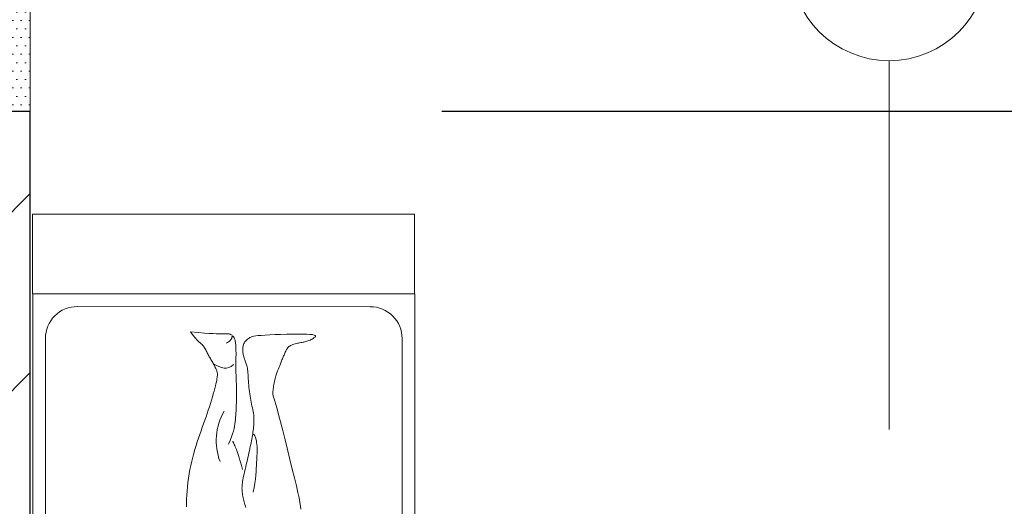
# Model space of a CAD drawing. Header units: millimetres. Extents: x 26866 to 1024070, y -428191 to 408885.
# Tile 160 of 248: x 196556 to 198411, y 390088 to 391004. Entities that reach past the tile are written whole.
import ezdxf

# ---------------------------------------------------------------- set-up
doc = ezdxf.new("R2010")
doc.units = ezdxf.units.MM
doc.header["$LTSCALE"] = 2
for name, color, linetype, lineweight in [('0_OPIS', 7, 'Continuous', 13), ('10', 7, 'Continuous', 9), ('3DPLAN_A_TABELKA POMIESZCZEŃ', 7, 'Continuous', 0), ('6', 253, 'Continuous', 0), ('A_STOL_OPIS', 55, 'Continuous', 5), ('A_WYBURZENIA', 6, 'Continuous', 0), ('A_ZESTAWIENIE STOLARKI', 3, 'Continuous', 15)]:
    doc.layers.add(name, color=color, linetype=linetype, lineweight=lineweight)
for name, color, linetype in [('3DPLAN_A_KRESKOWANIE 1', 253, 'Continuous'), ('3DPLAN_A_OPIS', 8, 'Continuous'), ('3DPLAN_K_DZIAŁOWA', 74, 'Continuous'), ('3DPLAN_K_NOŚNA', 7, 'Continuous')]:
    doc.layers.add(name, color=color, linetype=linetype)
doc.layers.add('FURNITURE ZD 1 500', color=7, linetype='Continuous', lineweight=13, true_color=0x9fa8a5)
doc.styles.add('ARIAL', font='arial.ttf')
doc.linetypes.add('ZIGZAG', pattern='A,0.00254,-5.08,[131,ltypeshp.shx,S=5.08,R=0,X=-5.08,Y=0],-10.16,[131,ltypeshp.shx,S=5.08,R=180,X=5.08,Y=0],-5.08', length=20.32254)

# ---------------------------------------------------------------- blocks, each defined once
blk = doc.blocks.new('A$C7B9C5A86')
at = {"layer": '6', "color": 7}
for p, q in [((0.0141, 0.3018), (0.0129, 0.2993)), ((0.0154, 0.3039), (0.0141, 0.3018)), ((0.0168, 0.306), (0.0154, 0.3039)), ((0.0183, 0.3079), (0.0168, 0.306)), ((0.0199, 0.3098), (0.0183, 0.3079)), ((0.0217, 0.3115), (0.0199, 0.3098)), ((0.0236, 0.3131), (0.0217, 0.3115)), ((0.0255, 0.3146), (0.0236, 0.3131)), ((0.0276, 0.3159), (0.0255, 0.3146)), ((0.0297, 0.3171), (0.0276, 0.3159)), ((0.0318, 0.318), (0.0297, 0.3171)), ((0.0341, 0.3188), (0.0318, 0.318)), ((0.0364, 0.3194), (0.0341, 0.3188)), ((0.0387, 0.3199), (0.0364, 0.3194)), ((0.0412, 0.3202), (0.0387, 0.3199)), ((0.0437, 0.3203), (0.0412, 0.3202)), ((0.0463, 0.3203), (0.0437, 0.3203)), ((0.0491, 0.3201), (0.0463, 0.3203)), ((0.0519, 0.3198), (0.0491, 0.3201)), ((0.0547, 0.3194), (0.0519, 0.3198)), ((0.0576, 0.3189), (0.0547, 0.3194)), ((0.0605, 0.3183), (0.0576, 0.3189)), ((0.0634, 0.3176), (0.0605, 0.3183)), ((0.0662, 0.3168), (0.0634, 0.3176)), ((0.0689, 0.3159), (0.0662, 0.3168)), ((0.0714, 0.315), (0.0689, 0.3159)), ((0.0738, 0.3141), (0.0714, 0.315)), ((0.0762, 0.3132), (0.0738, 0.3141)), ((0.0785, 0.3122), (0.0762, 0.3132)), ((0.0809, 0.3113), (0.0785, 0.3122)), ((0.0834, 0.3104), (0.0809, 0.3113)), ((0.0861, 0.3096), (0.0834, 0.3104)), ((0.089, 0.3089), (0.0861, 0.3096)), ((0.0924, 0.3082), (0.089, 0.3089)), ((0.096, 0.3077), (0.0924, 0.3082)), ((0.1001, 0.3073), (0.096, 0.3077)), ((0.1045, 0.3069), (0.1001, 0.3073)), ((0.1092, 0.3066), (0.1045, 0.3069)), ((0.1141, 0.3064), (0.1092, 0.3066)), ((0.1193, 0.3061), (0.1141, 0.3064)), ((0.1245, 0.3058), (0.1193, 0.3061)), ((0.13, 0.3054), (0.1245, 0.3058)), ((0.1355, 0.305), (0.13, 0.3054)), ((0.141, 0.3044), (0.1355, 0.305)), ((0.1466, 0.3039), (0.141, 0.3044)), ((0.1522, 0.3032), (0.1466, 0.3039)), ((0.1577, 0.3024), (0.1522, 0.3032)), ((0.1632, 0.3016), (0.1577, 0.3024)), ((0.1685, 0.3007), (0.1632, 0.3016)), ((0.2971, 0.3019), (0.292, 0.3008)), ((0.3025, 0.3031), (0.2971, 0.3019)), ((0.3079, 0.3043), (0.3025, 0.3031)), ((0.3136, 0.3056), (0.3079, 0.3043)), ((0.3194, 0.3069), (0.3136, 0.3056)), ((0.3253, 0.3083), (0.3194, 0.3069)), ((0.3314, 0.3097), (0.3253, 0.3083)), ((0.3376, 0.3112), (0.3314, 0.3097)), ((0.3438, 0.3126), (0.3376, 0.3112)), ((0.3499, 0.314), (0.3438, 0.3126)), ((0.3558, 0.3154), (0.3499, 0.314)), ((0.3615, 0.3166), (0.3558, 0.3154)), ((0.3669, 0.3178), (0.3615, 0.3166)), ((0.3718, 0.3189), (0.3669, 0.3178)), ((0.3764, 0.3197), (0.3718, 0.3189)), ((0.3805, 0.3205), (0.3764, 0.3197)), ((0.3843, 0.3211), (0.3805, 0.3205)), ((0.3878, 0.3215), (0.3843, 0.3211)), ((0.3912, 0.3218), (0.3878, 0.3215)), ((0.3944, 0.3219), (0.3912, 0.3218)), ((0.3976, 0.322), (0.3944, 0.3219)), ((0.4009, 0.3219), (0.3976, 0.322)), ((0.4043, 0.3216), (0.4009, 0.3219)), ((0.4077, 0.3213), (0.4043, 0.3216)), ((0.4113, 0.3208), (0.4077, 0.3213)), ((0.4148, 0.3203), (0.4113, 0.3208)), ((0.4185, 0.3197), (0.4148, 0.3203)), ((0.4221, 0.3189), (0.4185, 0.3197)), ((0.4257, 0.3181), (0.4221, 0.3189)), ((0.4293, 0.3173), (0.4257, 0.3181)), ((0.4328, 0.3163), (0.4293, 0.3173)), ((0.4363, 0.3154), (0.4328, 0.3163)), ((0.4397, 0.3144), (0.4363, 0.3154)), ((0.4432, 0.3133), (0.4397, 0.3144)), ((0.4466, 0.3123), (0.4432, 0.3133)), ((0.0093, 0.2809), (0.0086, 0.2729)), ((0.0101, 0.2872), (0.0093, 0.2809)), ((0.011, 0.2922), (0.0101, 0.2872)), ((0.0119, 0.2962), (0.011, 0.2922)), ((0.0129, 0.2993), (0.0119, 0.2962)), ((0.1738, 0.2998), (0.1685, 0.3007)), ((0.1788, 0.2987), (0.1738, 0.2998)), ((0.1838, 0.2977), (0.1788, 0.2987)), ((0.1886, 0.2966), (0.1838, 0.2977)), ((0.1933, 0.2955), (0.1886, 0.2966)), ((0.1979, 0.2945), (0.1933, 0.2955)), ((0.2025, 0.2937), (0.1979, 0.2945)), ((0.207, 0.2929), (0.2025, 0.2937)), ((0.2115, 0.2923), (0.207, 0.2929)), ((0.2159, 0.2919), (0.2115, 0.2923)), ((0.2204, 0.2916), (0.2159, 0.2919)), ((0.2248, 0.2916), (0.2204, 0.2916)), ((0.2292, 0.2916), (0.2248, 0.2916)), ((0.2336, 0.2918), (0.2292, 0.2916)), ((0.2379, 0.2921), (0.2336, 0.2918)), ((0.2422, 0.2925), (0.2379, 0.2921)), ((0.2466, 0.293), (0.2422, 0.2925)), ((0.2509, 0.2935), (0.2466, 0.293)), ((0.2552, 0.2941), (0.2509, 0.2935)), ((0.2595, 0.2947), (0.2552, 0.2941)), ((0.2638, 0.2954), (0.2595, 0.2947)), ((0.2682, 0.2962), (0.2638, 0.2954)), ((0.2727, 0.297), (0.2682, 0.2962)), ((0.2773, 0.2978), (0.2727, 0.297)), ((0.2821, 0.2988), (0.2773, 0.2978)), ((0.2869, 0.2998), (0.2821, 0.2988)), ((0.292, 0.3008), (0.2869, 0.2998)), ((0.0073, 0.2513), (0.0067, 0.2379)), ((0.0079, 0.2631), (0.0073, 0.2513)), ((0.0086, 0.2729), (0.0079, 0.2631)), ((0.0067, 0.2379), (0.0062, 0.2236)), ((0.0855, 0.2254), (0.0877, 0.2262)), ((0.0877, 0.2262), (0.0897, 0.2271)), ((0.0897, 0.2271), (0.0917, 0.2279)), ((0.0917, 0.2279), (0.0936, 0.2287)), ((0.0936, 0.2287), (0.0955, 0.2296)), ((0.0955, 0.2296), (0.0974, 0.2304)), ((0.0974, 0.2304), (0.0993, 0.2313)), ((0.0993, 0.2313), (0.1015, 0.2322)), ((0.1015, 0.2322), (0.1037, 0.2331)), ((0.1037, 0.2331), (0.1063, 0.234)), ((0.1063, 0.234), (0.109, 0.2349)), ((0.109, 0.2349), (0.112, 0.2358)), ((0.112, 0.2358), (0.1153, 0.2368)), ((0.1153, 0.2368), (0.1187, 0.2377)), ((0.1187, 0.2377), (0.1222, 0.2386)), ((0.1222, 0.2386), (0.1259, 0.2394)), ((0.1259, 0.2394), (0.1296, 0.2402)), ((0.1296, 0.2402), (0.1334, 0.2409)), ((0.1334, 0.2409), (0.1372, 0.2415)), ((0.1372, 0.2415), (0.141, 0.242)), ((0.141, 0.242), (0.1446, 0.2425)), ((0.1446, 0.2425), (0.1481, 0.2428)), ((0.1481, 0.2428), (0.1514, 0.2431)), ((0.1514, 0.2431), (0.1544, 0.2432)), ((0.1544, 0.2432), (0.1571, 0.2432)), ((0.1571, 0.2432), (0.1594, 0.2431)), ((0.1594, 0.2431), (0.1614, 0.2428)), ((0.1614, 0.2428), (0.1635, 0.2423)), ((0.1635, 0.2423), (0.1664, 0.2415)), ((0.1664, 0.2415), (0.1704, 0.2402)), ((0.1704, 0.2402), (0.1763, 0.2384)), ((0.1763, 0.2384), (0.1846, 0.2359)), ((0.1846, 0.2359), (0.1958, 0.2328)), ((0.1958, 0.2328), (0.2105, 0.2288)), ((0.2105, 0.2288), (0.229, 0.2239)), ((0.0058, 0.2089), (0.0055, 0.1943)), ((0.0062, 0.2236), (0.0058, 0.2089)), ((0.0358, 0.2006), (0.0374, 0.2026)), ((0.0374, 0.2026), (0.039, 0.2044)), ((0.039, 0.2044), (0.0409, 0.2059)), ((0.0409, 0.2059), (0.0428, 0.2073)), ((0.0428, 0.2073), (0.0449, 0.2085)), ((0.0449, 0.2085), (0.047, 0.2097)), ((0.047, 0.2097), (0.0492, 0.2107)), ((0.0492, 0.2107), (0.0515, 0.2118)), ((0.0515, 0.2118), (0.0538, 0.2128)), ((0.0538, 0.2128), (0.0562, 0.2139)), ((0.0562, 0.2139), (0.0587, 0.215)), ((0.0587, 0.215), (0.0611, 0.2161)), ((0.0611, 0.2161), (0.0636, 0.2172)), ((0.0636, 0.2172), (0.0661, 0.2182)), ((0.0661, 0.2182), (0.0687, 0.2192)), ((0.0687, 0.2192), (0.0712, 0.2202)), ((0.0712, 0.2202), (0.0737, 0.2212)), ((0.0737, 0.2212), (0.0761, 0.2221)), ((0.0761, 0.2221), (0.0786, 0.2229)), ((0.0786, 0.2229), (0.081, 0.2238)), ((0.081, 0.2238), (0.0833, 0.2246)), ((0.0833, 0.2246), (0.0855, 0.2254)), ((0.229, 0.2239), (0.2506, 0.2183)), ((0.2506, 0.2183), (0.2744, 0.2123)), ((0.2744, 0.2123), (0.2994, 0.206)), ((0.2994, 0.206), (0.3246, 0.1998)), ((0.0055, 0.1943), (0.0054, 0.1805)), ((0.0054, 0.1805), (0.0054, 0.168)), ((0.0277, 0.1752), (0.0282, 0.178)), ((0.0282, 0.178), (0.0288, 0.181)), ((0.0288, 0.181), (0.0294, 0.184)), ((0.0294, 0.184), (0.0302, 0.187)), ((0.0302, 0.187), (0.0311, 0.19)), ((0.0311, 0.19), (0.032, 0.1929)), ((0.032, 0.1929), (0.0332, 0.1957)), ((0.0332, 0.1957), (0.0344, 0.1982)), ((0.0344, 0.1982), (0.0358, 0.2006)), ((0.3246, 0.1998), (0.349, 0.1938)), ((0.349, 0.1938), (0.3718, 0.1882)), ((0.3718, 0.1882), (0.3919, 0.1834)), ((0.3919, 0.1834), (0.4087, 0.1795)), ((0.4087, 0.1795), (0.4225, 0.1765)), ((0.4225, 0.1765), (0.4338, 0.1743)), ((0.0054, 0.168), (0.0057, 0.1573)), ((0.0057, 0.1573), (0.0062, 0.1489)), ((0.0206, 0.1486), (0.0218, 0.1515)), ((0.0218, 0.1515), (0.0229, 0.1543)), ((0.0229, 0.1543), (0.0238, 0.157)), ((0.0238, 0.157), (0.0246, 0.1597)), ((0.0246, 0.1597), (0.0253, 0.1623)), ((0.0253, 0.1623), (0.0258, 0.1649)), ((0.0258, 0.1649), (0.0263, 0.1674)), ((0.0263, 0.1674), (0.0268, 0.17)), ((0.0268, 0.17), (0.0272, 0.1726)), ((0.0272, 0.1726), (0.0277, 0.1752)), ((0.4338, 0.1743), (0.4432, 0.1729)), ((0.4432, 0.1729), (0.4513, 0.1721)), ((0.0062, 0.1489), (0.0068, 0.1428)), ((0.0068, 0.1428), (0.0077, 0.1385)), ((0.0077, 0.1385), (0.0087, 0.1359)), ((0.0087, 0.1359), (0.0099, 0.1347)), ((0.0099, 0.1347), (0.0111, 0.1346)), ((0.0111, 0.1346), (0.0124, 0.1354)), ((0.0124, 0.1354), (0.0138, 0.1369)), ((0.0138, 0.1369), (0.0152, 0.1387)), ((0.0152, 0.1387), (0.0166, 0.1409)), ((0.0166, 0.1409), (0.018, 0.1433)), ((0.018, 0.1433), (0.0193, 0.1459)), ((0.0193, 0.1459), (0.0206, 0.1486))]:
    blk.add_line(p, q, dxfattribs=at)
for points in [[(0.4456, 0.4634), (0.4359, 0.4635), (0.4258, 0.4633), (0.4155, 0.4628), (0.4049, 0.4621), (0.3942, 0.4611), (0.3833, 0.4599), (0.3724, 0.4584), (0.3614, 0.4567), (0.3506, 0.4547), (0.3399, 0.4526), (0.3294, 0.4502), (0.3191, 0.4477), (0.309, 0.4449), (0.2991, 0.4421), (0.2893, 0.4391), (0.2797, 0.436), (0.2703, 0.4329), (0.2609, 0.4297), (0.2518, 0.4264), (0.2427, 0.4232), (0.2337, 0.42), (0.2249, 0.4169), (0.2161, 0.4138), (0.2074, 0.4108), (0.1988, 0.4079), (0.1903, 0.4051), (0.1819, 0.4024), (0.1736, 0.3999), (0.1656, 0.3975), (0.1579, 0.3954), (0.1505, 0.3934), (0.1437, 0.3916), (0.1375, 0.39), (0.1319, 0.3886), (0.1271, 0.3875), (0.1229, 0.3866), (0.1193, 0.3859), (0.1162, 0.3853), (0.1136, 0.385), (0.1112, 0.3848), (0.1092, 0.3847), (0.1073, 0.3847), (0.1055, 0.3849), (0.1037, 0.3852), (0.102, 0.3855), (0.1003, 0.386), (0.0986, 0.3866), (0.0967, 0.3873), (0.0948, 0.3882), (0.0928, 0.3891), (0.0905, 0.3902), (0.0882, 0.3914), (0.0858, 0.3926), (0.0832, 0.394), (0.0806, 0.3954), (0.078, 0.3968), (0.0754, 0.3983), (0.0729, 0.3997), (0.0703, 0.4012), (0.0678, 0.4026), (0.0654, 0.4041), (0.063, 0.4055), (0.0605, 0.4069), (0.0581, 0.4082), (0.0557, 0.4096), (0.0532, 0.4109), (0.0507, 0.4121), (0.0481, 0.4134), (0.0456, 0.4147), (0.0431, 0.416), (0.0407, 0.4174), (0.0384, 0.4188), (0.0363, 0.4204), (0.0342, 0.4221), (0.0324, 0.424), (0.0304, 0.4262), (0.028, 0.4289), (0.025, 0.4321), (0.021, 0.436), (0.0156, 0.4408), (0.0087, 0.4466), (0, 0.4535)], [(0.0086, 0.3472), (0.007, 0.3494), (0.0058, 0.3519), (0.005, 0.3548), (0.0046, 0.358), (0.0044, 0.3614), (0.0044, 0.3652), (0.0045, 0.369), (0.0047, 0.373), (0.0048, 0.3772), (0.0048, 0.382), (0.0046, 0.388), (0.0043, 0.3956), (0.0037, 0.4055), (0.0028, 0.418), (0.0016, 0.4339), (0, 0.4535)], [(0.0807, 0.3968), (0.0846, 0.3885), (0.0879, 0.381), (0.0904, 0.3742), (0.0918, 0.3678), (0.092, 0.3618), (0.0907, 0.3559), (0.0876, 0.35), (0.0825, 0.344)], [(0.286, 0.3562), (0.276, 0.3521), (0.2672, 0.3487), (0.2593, 0.346), (0.2523, 0.3439), (0.246, 0.3422), (0.2401, 0.341), (0.2344, 0.3401), (0.2289, 0.3394), (0.2233, 0.3388), (0.2177, 0.3384), (0.2121, 0.3379), (0.2065, 0.3376), (0.201, 0.3373), (0.1955, 0.3371), (0.1903, 0.3369), (0.1852, 0.3367), (0.1803, 0.3365), (0.1755, 0.3363), (0.1709, 0.3362), (0.1664, 0.336), (0.1618, 0.336), (0.1573, 0.3359), (0.1526, 0.3359), (0.1479, 0.336), (0.1429, 0.3361), (0.1378, 0.3363), (0.1325, 0.3365), (0.1271, 0.3367), (0.1215, 0.3369), (0.1159, 0.3371), (0.1101, 0.3373), (0.1043, 0.3375), (0.0984, 0.3375), (0.0924, 0.3376), (0.0865, 0.3376), (0.0806, 0.3376), (0.0749, 0.3375), (0.0692, 0.3375), (0.0637, 0.3375), (0.0584, 0.3374), (0.0533, 0.3374), (0.0485, 0.3375), (0.044, 0.3376), (0.0398, 0.3377), (0.0358, 0.3379), (0.0322, 0.3381), (0.029, 0.3384), (0.0261, 0.3388), (0.0235, 0.3392), (0.0213, 0.3397), (0.0195, 0.3403), (0.0178, 0.3409), (0.0165, 0.3415), (0.0153, 0.3421), (0.0143, 0.3427), (0.0134, 0.3433), (0.0126, 0.3439), (0.0119, 0.3444), (0.0113, 0.3449), (0.0109, 0.3453), (0.0106, 0.3458), (0.0105, 0.3462), (0.0106, 0.3465), (0.0109, 0.3468), (0.0113, 0.3471), (0.012, 0.3473), (0.0127, 0.3475), (0.0136, 0.3478), (0.0146, 0.348), (0.0156, 0.3483), (0.0166, 0.3487), (0.0177, 0.3491), (0.0187, 0.3497), (0.0196, 0.3504), (0.0207, 0.3513), (0.0219, 0.3526), (0.0232, 0.3542), (0.0248, 0.3564), (0.0267, 0.359), (0.0289, 0.3623)], [(0.3505, 0.3208), (0.3402, 0.3234), (0.3314, 0.3258), (0.3239, 0.328), (0.3174, 0.3299), (0.3119, 0.3317), (0.3071, 0.3333), (0.303, 0.3348), (0.2992, 0.3363), (0.2957, 0.3377), (0.2925, 0.3391), (0.2895, 0.3404), (0.2867, 0.3417), (0.2842, 0.3429), (0.2819, 0.344), (0.2799, 0.345), (0.2781, 0.3458)], [(0.4083, 0.2933), (0.3963, 0.2911), (0.3851, 0.2893), (0.3746, 0.288), (0.3648, 0.287), (0.3557, 0.2863), (0.3473, 0.2857), (0.3396, 0.2853), (0.3326, 0.2849), (0.3262, 0.2845), (0.3204, 0.2841), (0.3151, 0.2838), (0.31, 0.2835), (0.3053, 0.2833), (0.3006, 0.2833), (0.296, 0.2834), (0.2913, 0.2836), (0.2864, 0.284), (0.2816, 0.2847), (0.2768, 0.2855), (0.2723, 0.2865), (0.2682, 0.2878), (0.2647, 0.2892), (0.2619, 0.2908), (0.26, 0.2926)]]:
    blk.add_lwpolyline(points, dxfattribs=at)
blk.add_arc((0.2768, 0.2374), 0.1503, 69.2736, 119.9559, dxfattribs=at)
blk = doc.blocks.new('A$C54E51C45')
at = {"layer": '10'}
blk.add_lwpolyline([(1.7277, 1.3718), (1.9297, 0.6807), (0.202, 0.1757), (0, 0.8668)], close=True, dxfattribs=at)
for points in [[(0.2759, 0.2223, -0.414214), (0.2014, 0.2631), (0.0466, 0.7929, -0.414214), (0.0874, 0.8674), (1.2622, 1.2107, -0.414214), (1.3366, 1.17), (1.3557, 1.1047, -0.414214)], [(1.4856, 0.6603), (1.4915, 0.6401, -0.414214), (1.4507, 0.5657), (0.2759, 0.2223, -0.414214)]]:
    blk.add_lwpolyline(points, format="xyb", dxfattribs=at)
at = {"layer": '10', "xscale": 0.7391716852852, "yscale": 0.7391716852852, "zscale": 0.7391716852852, "rotation": 16.29110475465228}
blk.add_blockref('A$C7B9C5A86', (0.2462, 0.2798), dxfattribs=at)
blk = doc.blocks.new('kondygnacja -1')
at = {"layer": '3DPLAN_A_KRESKOWANIE 1'}
h = blk.add_hatch(dxfattribs=at)
h.set_pattern_fill('ANSI31', color=256, scale=7.5, style=0)
h.set_pattern_definition([(45, (23044.838, -26883.88), (-16.83798, 16.83798), [])])
h.paths.add_polyline_path([(31677.49, -24430.84), (30214.87, -24430.84), (30214.87, -24470.84), (30429.61, -24470.84), (30429.61, -24477.84), (30447.61, -24477.84), (30447.61, -24818.84), (30476.61, -24818.84), (30476.61, -24470.84), (31012.61, -24470.84), (31012.61, -24478.84), (31079.61, -24478.84), (31079.61, -24470.84), (31638.61, -24470.84), (31638.61, -25036.84), (31079.61, -25036.84), (31079.61, -25028.84), (31012.61, -25028.84), (31012.61, -25036.84), (30611.38, -25036.84), (30611.38, -25072.84), (31023.61, -25072.84), (31034.61, -25082.84), (31034.61, -25330.84), (31023.61, -25340.84), (30831.4, -25340.84, -0.038531), (30832.58, -25356.18), (30832.58, -25371.84), (31079.61, -25371.84), (31079.61, -25072.84), (31638.61, -25072.84), (31638.61, -25943.84), (30832.58, -25943.84), (30832.58, -26009.84), (31677.49, -26009.84)])
h.paths.add_polyline_path([(30682.61, -26009.84), (30832.58, -26009.84), (30832.58, -25943.84), (30760.61, -25943.84), (30760.61, -25454.67), (30735.61, -25464.58), (30735.61, -25943.84), (30682.61, -25943.84)])
h.paths.add_polyline_path([(30679.61, -25371.84), (30735.61, -25371.84), (30735.61, -25464.58), (30760.61, -25454.67), (30760.61, -25371.84), (30832.58, -25371.84), (30832.58, -25356.18, 0.038531), (30831.4, -25340.84), (30679.61, -25340.84)])
h.paths.add_polyline_path([(30355.83, -25371.84), (30425.61, -25371.84), (30425.61, -25379.84), (30463.61, -25379.84), (30463.61, -25424.74), (30471.61, -25424.74), (30471.61, -25395.84), (30533.61, -25395.84), (30533.61, -25371.84), (30576.61, -25371.84), (30576.61, -25341.84), (30472.61, -25341.84), (30472.61, -25326.84), (30427.61, -25326.84), (30427.61, -25341.84), (30355.83, -25341.84)])
h.paths.add_polyline_path([(30456.61, -25936.84), (30425.61, -25936.84), (30425.61, -25945.84), (30380.61, -25945.84), (30380.61, -26009.84), (30512.61, -26009.84), (30512.61, -25943.84), (30466.61, -25943.84), (30466.61, -25712.84), (30456.61, -25712.84)])
h.paths.add_polyline_path([(28888.61, -25941.84), (28888.61, -26009.84), (29013.61, -26009.84), (29013.61, -25941.84)])
h.paths.add_polyline_path([(28591.17, -26009.84), (28591.17, -25944.84), (28547.61, -25944.84), (28547.61, -26009.84)])
h.paths.add_polyline_path([(28624.61, -25870.53), (28654.8, -25870.53), (28654.8, -25924.53), (28624.61, -25924.53), (28624.61, -25944.84), (28591.17, -25944.84), (28591.17, -26009.84), (28713.61, -26009.84), (28713.61, -25941.84), (28672.61, -25941.84), (28672.61, -25932.84), (28657.61, -25932.84), (28657.61, -25716.84), (28624.61, -25716.84)])
h.paths.add_polyline_path([(28372.61, -25944.84), (28328.61, -25944.84), (28328.61, -25907.84), (28282.61, -25907.84), (28282.61, -25944.84), (28248.61, -25944.84), (28248.61, -26009.84), (28372.61, -26009.84)])
h.paths.add_polyline_path([(28092.61, -25563.84), (28054.61, -25563.84), (28054.61, -25383.84), (28067.6, -25383.84), (28067.61, -25375.84), (28340.61, -25375.84), (28340.61, -25341.84), (28070.61, -25341.84), (28070.61, -25332.84), (28030.61, -25332.84), (28030.61, -25395.6), (28048.71, -25395.6), (28048.71, -25449.6), (28030.61, -25449.6), (28030.61, -26009.84), (28073.61, -26009.84), (28073.61, -25944.84), (28054.61, -25944.84), (28054.61, -25668.84), (28092.61, -25668.84)])
h.paths.add_polyline_path([(27949.61, -25495.75), (27949.61, -25507.75), (27983.29, -25507.75), (27983.29, -25521.75), (27949.61, -25521.75), (27949.61, -25531.84), (27999.61, -25531.84), (27999.61, -25934.84), (27982.61, -25934.84), (27982.61, -25942.84), (27947.61, -25942.84), (27947.61, -26009.84), (28026.62, -26009.84), (28026.62, -25449.6), (27999.61, -25449.6), (27999.61, -25463.84), (27949.61, -25463.84), (27949.61, -25481.75), (27983.29, -25481.75), (27983.29, -25495.75)])
h.paths.add_polyline_path([(27982.61, -25361.84), (27952.61, -25361.84), (27952.61, -25332.84), (28026.62, -25332.84), (28026.62, -25395.6), (27999.61, -25395.6), (27999.61, -25377.84), (27982.61, -25377.84)])
h.paths.add_polyline_path([(26818.61, -25892.84), (26781.49, -25892.84), (26781.49, -26009.84), (26894.54, -26009.84), (26894.54, -25942.84), (26830.61, -25942.84), (26830.61, -25930.84), (26818.61, -25930.84)])
h.paths.add_polyline_path([(26894.54, -26009.84), (27115.94, -26009.84), (27115.94, -25942.84), (26894.54, -25942.84)])
h.paths.add_polyline_path([(27115.94, -25942.84), (27115.94, -26009.84), (27466.61, -26009.84), (27466.61, -25942.84), (27427.61, -25942.84), (27427.61, -25933.84), (27384.61, -25933.84), (27384.61, -25942.84)])
h.paths.add_polyline_path([(27641.61, -25942.84), (27641.61, -26009.84), (27802.61, -26009.84), (27802.61, -25942.84)])
h.paths.add_polyline_path([(30621.1, -25040.47), (30688.37, -25040.47), (30688.37, -25072.87), (30621.1, -25072.87)], flags=24)
at = {"layer": 'A_WYBURZENIA', "transparency": 33554687}
h = blk.add_hatch(dxfattribs=at)
h.set_pattern_fill('DOTS', color=256)
h.set_pattern_definition([(0, (4854.0759, -6026.0109), (0.79375, 1.5875), [0, -1.5875])])
h.paths.add_polyline_path([(28657.61, -25665.22), (28657.61, -25626.84), (28624.61, -25626.84), (28624.61, -25665.22)])
h.paths.add_polyline_path([(28624.61, -25716.84), (28624.61, -25665.22), (28657.61, -25665.22), (28657.61, -25716.84)])
h.paths.add_polyline_path([(28645.61, -25619.2), (28643.52, -25619.2), (28643.52, -25620.24), (28640.38, -25620.24), (28640.38, -25619.2), (28638.28, -25619.2), (28638.28, -25617.11), (28645.61, -25617.11)], flags=16)
h.paths.add_polyline_path([(28645.61, -25707.11), (28638.28, -25707.11), (28638.28, -25705.01), (28640.38, -25705.01), (28640.38, -25703.97), (28643.52, -25703.97), (28643.52, -25705.01), (28645.61, -25705.01)], flags=16)
h.paths.add_polyline_path([(28645.61, -25617.11), (28638.28, -25617.11), (28638.28, -25619.2), (28640.38, -25619.2), (28640.38, -25620.24), (28643.52, -25620.24), (28643.52, -25619.2), (28645.61, -25619.2)], flags=16)
h.paths.add_polyline_path([(28643.52, -25705.01), (28643.52, -25703.97), (28640.38, -25703.97), (28640.38, -25705.01), (28638.28, -25705.01), (28638.28, -25707.11), (28645.61, -25707.11), (28645.61, -25705.01)], flags=16)
at = {"layer": '3DPLAN_K_DZIAŁOWA', "linetype": 'ZIGZAG', "ltscale": 0.5}
blk.add_line((28971.61, -25716.84), (28735.18, -25716.84), dxfattribs=at)
at = {"layer": '3DPLAN_K_NOŚNA'}
for p, q in [((28657.61, -25716.84), (28624.61, -25716.84)), ((28657.61, -25932.84), (28657.61, -25716.84))]:
    blk.add_line(p, q, dxfattribs=at)
at = {"layer": 'A_STOL_OPIS'}
blk.add_line((28819.43, -25776.74), (28819.43, -25707.29), dxfattribs=at)
at = {"layer": 'A_WYBURZENIA'}
blk.add_lwpolyline([(28657.61, -25626.84), (28624.61, -25626.84), (28624.61, -25716.84), (28657.61, -25716.84)], close=True, dxfattribs=at)
at = {"layer": 'A_ZESTAWIENIE STOLARKI', "ltscale": 0.25}
blk.add_circle((28819.43, -25688.72), 18.58, dxfattribs=at)
at = {"layer": 'FURNITURE ZD 1 500', "lineweight": 0}
blk.add_lwpolyline([(28658.04, -25736.16), (28730.04, -25736.16), (28730.04, -25751.15), (28658.04, -25751.15)], close=True, dxfattribs=at)
at = {"layer": 'FURNITURE ZD 1 500', "lineweight": 0, "xscale": -100, "yscale": 100, "zscale": 100, "rotation": 106.2674780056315}
blk.add_blockref('A$C54E51C45', (28741.3, -25726.89), dxfattribs=at)
at = {"layer": '3DPLAN_A_OPIS', "color": 1, "lineweight": 30, "style": 'ARIAL'}
for tag, p in [('PRZESUNIĘCIE_WEJŚCIA', (27655.16, -24535.33)), ('WYŁĄCZONE', (27007.18, -24723.98)), ('Z_OPRACOWANIA', (26996.84, -24746.42)), ('WYŁĄCZONE', (30803.05, -24760.87)), ('Z_OPRACOWANIA', (30792.71, -24783.3)), ('WYŁĄCZONE', (28894.9, -24826.59)), ('Z_OPRACOWANIA', (28884.56, -24849.03)), ('POWIĘKSZENIE_WEJŚCIA', (28313.68, -25144.41)), ('POWIĘKSZENIE_WEJŚCIA', (29600.62, -25191.36)), ('POWIĘKSZENIE_WEJŚCIA', (28011.45, -25235.42)), ('WYŁĄCZONE', (29754.42, -25678.17)), ('Z_OPRACOWANIA', (29744.08, -25700.6)), ('WYJŚCIE_EWAKUACYJNE', (27763.79, -26106.07))]:
    blk.add_attdef(tag, p, '', height=12, dxfattribs=at)
at = {"layer": '3DPLAN_A_OPIS', "color": 0, "lineweight": 30, "style": 'ARIAL'}
for tag, p in [('UGUL_1', (29350.3, -24586.01)), ('UGUL_2', (29622.92, -24586.01)), ('UGUL_3', (29833.15, -24586.01))]:
    blk.add_attdef(tag, p, '', height=12, dxfattribs=at)
at = {"layer": '3DPLAN_A_TABELKA POMIESZCZEŃ', "ltscale": 0.5, "style": 'ARIAL'}
for tag, p in [('KURTYNA', (27861.91, -26064.85)), ('POWIETRZNA', (27861.91, -26084.56))]:
    blk.add_attdef(tag, p, '', height=12, dxfattribs=at)

msp = doc.modelspace()

# ---------------------------------------------------------------- block references
at = {"layer": '0_OPIS', "xscale": 10, "yscale": 10, "zscale": 10}
msp.add_blockref('kondygnacja -1', (-90000, 648000), dxfattribs=at)

doc.saveas('drawing.dxf')
